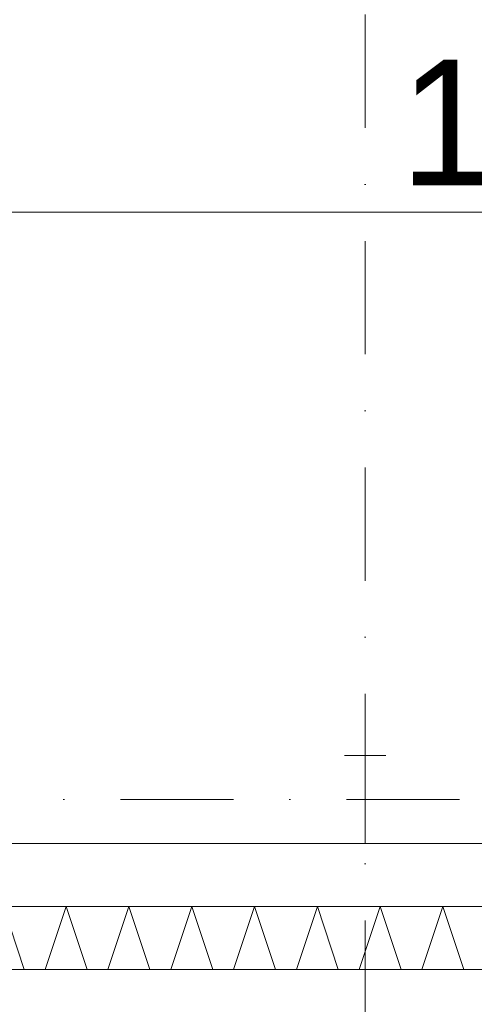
# Model space of a CAD drawing. Header units: millimetres. Extents: x 100377 to 152816, y -1988 to 13902.
# Tile 4 of 58: x 125167 to 125891, y -19 to 1547. Entities that reach past the tile are written whole.
import ezdxf

# ---------------------------------------------------------------- set-up
doc = ezdxf.new("R2010")
doc.units = ezdxf.units.MM
doc.header["$MEASUREMENT"] = 0
doc.linetypes.add('Kropki i Kreski', pattern=[360, 180, -90, 0, -90])
for name, color, linetype, lineweight in [('Nowe_0_Nr_pióra__2', 251, 'Continuous', 13), ('Nowe_299-A Wymiary Opisy_Nr_pióra__1', 7, 'Continuous', 13), ('Nowe_299-A Wymiary Opisy_Nr_pióra__21', 7, 'Continuous', 25), ('Nowe_810-G Ogólne_Nr_pióra__1', 7, 'Continuous', 13)]:
    doc.layers.add(name, color=color, linetype=linetype, lineweight=lineweight)
doc.layers.add('Nowe_299-A Wymiary Opisy', color=7, linetype='Continuous')
doc.styles.add('STYL_AUTOMATYCZNY_1', font='txt')
doc.dimstyles.new('STYL_AUTOMATYCZNY__2', dxfattribs={"dimtxt": 200, "dimasz": 47.5, "dimexe": 0.18, "dimexo": 300, "dimgap": 0.09, "dimtad": 1, "dimtih": 1, "dimtoh": 1, "dimdec": 0, "dimlfac": 0.1, "dimzin": 0, "dimdsep": 46, "dimtxsty": 'STYL_AUTOMATYCZNY_1', "dimblk": 'ARROWHEAD_2', "dimblk1": 'ARROWHEAD_2', "dimblk2": 'ARROWHEAD_2', "dimcen": 0.09, "dimclrd": 7, "dimclre": 7, "dimclrt": 7, "dimadec": 1, "dimazin": 0, "dimtfac": 1, "dimtdec": 4, "dimtmove": 0, "dimatfit": 3, "dimfxl": 0, "dimtolj": 1, "dimtzin": 0, "dimarcsym": 0})

# ---------------------------------------------------------------- blocks, each defined once
blk = doc.blocks.new('*X82')
at = {"layer": 'Nowe_0_Nr_pióra__2', "color": 251, "linetype": 'Continuous', "lineweight": 13}
for p, q in [((125141.2, 137), (125174.5, 37)), ((125207.8, 37), (125241.2, 137)), ((125241.2, 137), (125274.5, 37)), ((125307.8, 37), (125341.2, 137)), ((125341.2, 137), (125374.5, 37)), ((125407.8, 37), (125441.2, 137)), ((125441.2, 137), (125474.5, 37)), ((125507.8, 37), (125541.2, 137)), ((125541.2, 137), (125574.5, 37)), ((125607.8, 37), (125641.2, 137)), ((125641.2, 137), (125674.5, 37)), ((125707.8, 37), (125741.2, 137)), ((125741.2, 137), (125774.5, 37)), ((125807.8, 37), (125841.2, 137)), ((125841.2, 137), (125874.5, 37))]:
    blk.add_line(p, q, dxfattribs=at)
blk = doc.blocks.new('Wypełnienie_41_1', base_point=(0, 0))
at = {"layer": 'Nowe_0_Nr_pióra__2', "color": 251, "linetype": 'Continuous', "lineweight": 13}
blk.add_blockref('*X82', (0, 0), dxfattribs=at)
blk = doc.blocks.new('*D144')
at = {"layer": 'Nowe_299-A Wymiary Opisy_Nr_pióra__1', "color": 7, "linetype": 'Continuous', "lineweight": 13}
for p, q in [((124830.5, -1017.7), (124830.5, -263)), ((127476.4, -1017.7), (127476.4, -263)), ((124830.5, -970.8), (127476.4, -970.8))]:
    blk.add_line(p, q, dxfattribs=at)
at = {"layer": 'Nowe_299-A Wymiary Opisy_Nr_pióra__21', "color": 7, "linetype": 'Continuous', "lineweight": 25}
for p, q in [((124848.6, -939.6), (124812.5, -1002.1)), ((127494.4, -939.6), (127458.3, -1002.1))]:
    blk.add_line(p, q, dxfattribs=at)
at = {"layer": 'Nowe_299-A Wymiary Opisy_Nr_pióra__1', "color": 7, "lineweight": 13, "insert": (125925.8, -930.8), "char_height": 200, "attachment_point": 7, "style": 'STYL_AUTOMATYCZNY_1'}
blk.add_mtext('{\\A1;265}', dxfattribs=at)
blk = doc.blocks.new('ARROWHEAD_2')
at = {"color": 0, "linetype": 'Continuous', "lineweight": 0}
for p, q in [((-0.378, -0.655), (0.378, 0.655)), ((0, 0), (-1, 0))]:
    blk.add_line(p, q, dxfattribs=at)
blk = doc.blocks.new('*D175')
at = {"layer": 'Nowe_299-A Wymiary Opisy_Nr_pióra__1', "color": 7, "linetype": 'Continuous', "lineweight": 13}
for p, q in [((102664.4, 1141.9), (102664.4, 1287.8)), ((126094.9, 990.6), (126094.9, 1287.8)), ((102633.8, 1240.9), (102664.4, 1240.9)), ((102664.4, 1240.9), (126094.9, 1240.9))]:
    blk.add_line(p, q, dxfattribs=at)
at = {"layer": 'Nowe_299-A Wymiary Opisy_Nr_pióra__21', "color": 7, "linetype": 'Continuous', "lineweight": 25}
for p, q in [((102682.4, 1272.1), (102646.4, 1209.6)), ((126112.9, 1272.1), (126076.9, 1209.6))]:
    blk.add_line(p, q, dxfattribs=at)
at = {"layer": 'Nowe_299-A Wymiary Opisy_Nr_pióra__1', "color": 7, "lineweight": 13, "char_height": 200, "attachment_point": 7, "style": 'STYL_AUTOMATYCZNY_1'}
for s, insert in [('{\\A1;2\xa0343}', (113885.9, 1280.9)), ('{\\A1;10}', (125773.3, 1280.9))]:
    blk.add_mtext(s, dxfattribs=dict(at, insert=insert))

msp = doc.modelspace()

# ---------------------------------------------------------------- linework, layer by layer
at = {"layer": 'Nowe_810-G Ogólne_Nr_pióra__1', "color": 7, "linetype": 'Kropki i Kreski', "lineweight": 13}
for points in [[(125717.4, 13438.6), (125717.4, -1524.9)], [(100840.7, 307), (139132.9, 307)]]:
    msp.add_lwpolyline(points, dxfattribs=at)
at = {"layer": 'Nowe_810-G Ogólne_Nr_pióra__1', "color": 7, "linetype": 'Continuous', "lineweight": 13}
for points in [[(132664.8, 37), (137460.4, 37), (137460.4, 12037), (102464.4, 12037), (102464.4, 37), (127484, 37)], [(125684.4, 377), (125750.4, 377)], [(125717.4, 377), (125717.4, 237)], [(113329.9, 237), (127476.4, 237)], [(125684.4, 237), (125750.4, 237)], [(124830.5, 137), (127476.4, 137)]]:
    msp.add_lwpolyline(points, dxfattribs=at)

# ---------------------------------------------------------------- block references
at = {"layer": 'Nowe_0_Nr_pióra__2', "color": 251, "linetype": 'Continuous', "lineweight": 13}
msp.add_blockref('Wypełnienie_41_1', (0, 0), dxfattribs=at)

# ---------------------------------------------------------------- dimensions: what is measured, and where the dimension line sits
at = {"layer": 'Nowe_299-A Wymiary Opisy', "color": 7, "linetype": 'Continuous', "lineweight": 13}
for base, p1, p2, picture, middle in [((126094.9, 1240.9), (102664.4, 841.9), (126094.9, 690.6), '*D175', (114229.5, 1380.9)), ((127476.4, -970.8), (124830.5, 37), (127476.4, 37), '*D144', (126154.5, -830.8))]:
    dim = msp.add_linear_dim(base=base, p1=p1, p2=p2, dimstyle='STYL_AUTOMATYCZNY__2', dxfattribs=at)
    dim.commit()
    dim.dimension.update_dxf_attribs({"geometry": picture, "text_midpoint": middle, "dimtype": 160})

doc.saveas('drawing.dxf')
